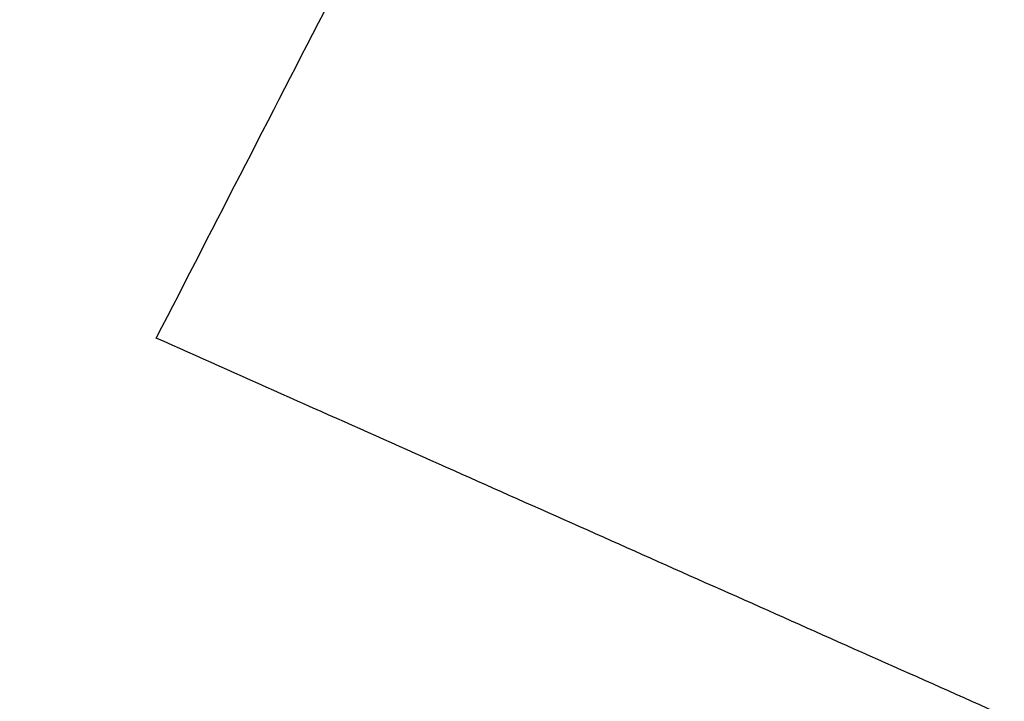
# Model space of a CAD drawing. Header units: millimetres. Extents: x -243.9 to -229.5, y -3.7 to 10.8.
# Tile 245 of 256: x -237.923 to -237.71, y 1.212 to 1.36. Entities that reach past the tile are written whole.
import ezdxf

# ---------------------------------------------------------------- set-up
doc = ezdxf.new("R2010")
doc.units = ezdxf.units.MM
doc.header["$MEASUREMENT"] = 0
doc.layers.add('Default', color=7, linetype='Continuous', true_color=0x000000)

msp = doc.modelspace()

# ---------------------------------------------------------------- linework, layer by layer
at = {"layer": 'Default'}
msp.add_open_spline([(-236.67953, 3.67497, 128.83469), (-236.62844, 3.59219, 129.09692), (-236.51899, 3.42702, 129.63078), (-236.27932, 3.10639, 130.70946), (-235.94459, 2.73163, 132.0618), (-235.49035, 2.33691, 133.68031), (-234.99518, 1.99948, 135.29281), (-234.55155, 1.76933, 136.63781), (-234.22794, 1.63721, 137.57936), (-234.06359, 1.57859, 138.04999), (-233.9678, 1.54672, 138.3209), (-233.89531, 1.52455, 138.53201), (-233.82524, 1.50733, 138.76433), (-233.72767, 1.49258, 139.15809), (-233.65066, 1.50137, 139.63643), (-233.58883, 1.53093, 140.21389), (-233.54634, 1.57095, 140.78101), (-233.51274, 1.629, 141.45987), (-233.47912, 1.74329, 142.63136), (-233.47496, 1.89674, 143.99977), (-233.49295, 2.08558, 145.5723), (-233.53049, 2.32802, 147.51838), (-233.60379, 2.67241, 150.17478), (-233.71695, 3.11815, 153.49137), (-233.84534, 3.57824, 156.80801), (-233.97538, 4.01996, 159.88631), (-234.09431, 4.41316, 162.51229), (-234.19465, 4.74527, 164.57737), (-234.2767, 5.01487, 166.09255), (-234.34466, 5.23314, 167.16126), (-234.40388, 5.41492, 167.9026), (-234.45344, 5.55593, 168.36639), (-234.49241, 5.6584, 168.66609), (-234.52983, 5.75235, 168.93821), (-234.59825, 5.91345, 169.41011), (-234.74963, 6.22957, 170.3544), (-235.10831, 6.83287, 172.24292), (-235.77071, 7.59343, 174.94211), (-236.59515, 8.17494, 177.64216), (-237.3237, 8.51273, 179.80288), (-238.0874, 8.76106, 181.96381), (-238.73774, 8.8491, 183.71977), (-239.23883, 8.84848, 185.07116), (-239.39341, 8.84452, 185.48475), (-239.55191, 8.82905, 185.9354), (-239.70771, 8.78837, 186.46269), (-239.86108, 8.71188, 187.11184), (-240.01293, 8.58886, 187.92939), (-240.16407, 8.40897, 188.95982), (-240.31103, 8.16768, 190.2163), (-240.4571, 7.87453, 191.66415), (-240.60011, 7.54696, 193.22419), (-240.73643, 7.20578, 194.80158), (-240.86274, 6.87211, 196.30082), (-240.97585, 6.56606, 197.63269), (-241.07673, 6.29839, 198.74491), (-241.16446, 6.07082, 199.633), (-241.2401, 5.87664, 200.33457), (-241.30593, 5.70629, 200.89736), (-241.36397, 5.55048, 201.36836), (-241.41527, 5.40206, 201.79106), (-241.50475, 5.11467, 202.60249), (-241.6063, 4.675, 203.81666), (-241.67079, 4.07682, 205.43528), (-241.66266, 3.47551, 207.05361), (-241.58288, 2.88039, 208.66946), (-241.43351, 2.2963, 210.29089), (-241.21233, 1.73792, 211.90741), (-241.02321, 1.3841, 212.98703), (-240.91931, 1.21532, 213.52126)], degree=3, knots=[0, 0, 0, 0, 0.840166, 1.710819, 3.455809, 5.174215, 6.898858, 8.62498, 9.487204, 9.918285, 10.134051, 10.356299, 10.598391, 10.874733, 11.590842, 12.061693, 12.628559, 13.306986, 14.112445, 16.166009, 17.440628, 18.866502, 22.051811, 25.481, 28.912844, 32.106032, 34.819298, 36.889553, 38.392114, 39.447777, 40.177554, 40.702294, 40.925189, 41.141032, 41.57226, 42.434718, 44.159632, 47.609462, 51.059291, 52.784206, 54.50912, 57.95895, 58.390179, 58.822627, 59.280596, 59.810091, 60.45985, 61.279863, 62.320439, 63.622372, 65.137853, 66.770132, 68.421657, 69.994756, 71.391726, 72.533251, 73.436511, 74.150298, 74.723384, 75.20439, 75.64166, 76.072926, 77.797865, 79.5223, 81.248422, 82.973064, 84.69147, 86.436461, 88.14728, 88.14728, 88.14728, 88.14728], dxfattribs=at)
for points in [[(-237.8933, 1.29104, 127.80459), (-237.58357, 1.8931, 127.80459), (-237.27385, 2.49516, 127.80459)], [(-237.8933, 1.29104, 128.80459), (-237.58357, 1.8931, 128.80459), (-237.27385, 2.49516, 128.80459)], [(-237.45874, 1.09756, 127.80459), (-237.67602, 1.1943, 127.80459), (-237.8933, 1.29104, 127.80459)], [(-237.45874, 1.09756, 128.80459), (-237.67602, 1.1943, 128.80459), (-237.8933, 1.29104, 128.80459)], [(-237.8933, 1.29104, 127.80459), (-237.8933, 1.29104, 128.30459), (-237.8933, 1.29104, 128.80459)]]:
    msp.add_open_spline(points, degree=2, dxfattribs=at)

doc.saveas('drawing.dxf')
